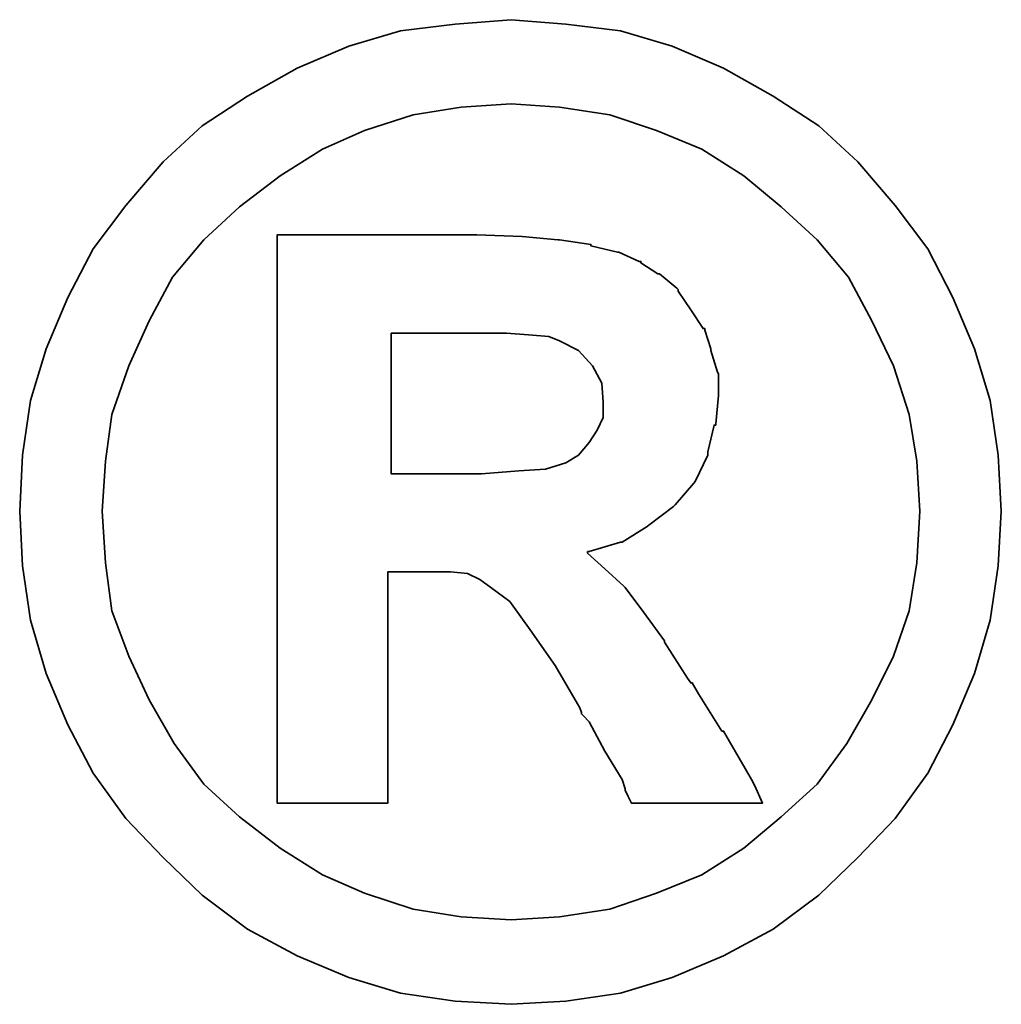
# Model space of a CAD drawing. Header units: inches. Extents: x -202 to 3216, y -974 to 737.
# Tile 51 of 54: x 355.83 to 357.92, y 238.95 to 241.05. Entities that reach past the tile are written whole.
import ezdxf

# ---------------------------------------------------------------- set-up
doc = ezdxf.new("R2010")
doc.units = ezdxf.units.IN
doc.header["$LTSCALE"] = 2
doc.header["$MEASUREMENT"] = 0
doc.layers.add('DIM', color=4, linetype='Continuous')
doc.layers.add('layer 1', color=7, linetype='Continuous')

# ---------------------------------------------------------------- blocks, each defined once
blk = doc.blocks.new('TBI MOTION logo(完整正式版)')
at = {"layer": 'layer 1', "color": 22, "lineweight": 35}
for points, knots in [([(81.20634, 4.98624), (81.20634, 4.98624), (81.18649, 5.32862), (81.18649, 5.32862), (81.18649, 5.32862), (81.18649, 5.32862), (81.13886, 5.66206), (81.13886, 5.66206), (81.13886, 5.66206), (81.13886, 5.66206), (81.04359, 5.97764), (81.04359, 5.97764), (81.04359, 5.97764), (81.04359, 5.97764), (80.91061, 6.29124), (80.91061, 6.29124), (80.91061, 6.29124), (80.91061, 6.29124), (80.75778, 6.58697), (80.75778, 6.58697), (80.75778, 6.58697), (80.75778, 6.58697), (80.5593, 6.85294), (80.5593, 6.85294), (80.5593, 6.85294), (80.5593, 6.85294), (80.33105, 7.1189), (80.33105, 7.1189), (80.33105, 7.1189), (80.33105, 7.1189), (80.09287, 7.33921), (80.09287, 7.33921), (80.09287, 7.33921), (80.09287, 7.33921), (79.815, 7.51982), (79.815, 7.51982), (79.815, 7.51982), (79.815, 7.51982), (79.51133, 7.69051), (79.51133, 7.69051), (79.51133, 7.69051), (79.51133, 7.69051), (79.19773, 7.8235), (79.19773, 7.8235), (79.19773, 7.8235), (79.19773, 7.8235), (78.88215, 7.91877), (78.88215, 7.91877), (78.88215, 7.91877), (78.88215, 7.91877), (78.54871, 7.95846), (78.54871, 7.95846), (78.54871, 7.95846), (78.54871, 7.95846), (78.21526, 7.98625), (78.21526, 7.98625), (78.21526, 7.98625), (78.21526, 7.98625), (77.87388, 7.95846), (77.87388, 7.95846), (77.87388, 7.95846), (77.87388, 7.95846), (77.54044, 7.91877), (77.54044, 7.91877), (77.54044, 7.91877), (77.54044, 7.91877), (77.22485, 7.8235), (77.22485, 7.8235), (77.22485, 7.8235), (77.22485, 7.8235), (76.91027, 7.69051), (76.91027, 7.69051), (76.91027, 7.69051), (76.91027, 7.69051), (76.6056, 7.51982), (76.6056, 7.51982), (76.6056, 7.51982), (76.6056, 7.51982), (76.32972, 7.33921), (76.32972, 7.33921), (76.32972, 7.33921), (76.32972, 7.33921), (76.09154, 7.1189), (76.09154, 7.1189), (76.09154, 7.1189), (76.09154, 7.1189), (75.86329, 6.85294), (75.86329, 6.85294), (75.86329, 6.85294), (75.86329, 6.85294), (75.66382, 6.58697), (75.66382, 6.58697), (75.66382, 6.58697), (75.66382, 6.58697), (75.51099, 6.29124), (75.51099, 6.29124), (75.51099, 6.29124), (75.51099, 6.29124), (75.37702, 5.97764), (75.37702, 5.97764), (75.37702, 5.97764), (75.37702, 5.97764), (75.28175, 5.66206), (75.28175, 5.66206), (75.28175, 5.66206), (75.28175, 5.66206), (75.23411, 5.32862), (75.23411, 5.32862), (75.23411, 5.32862), (75.23411, 5.32862), (75.21625, 4.98624), (75.21625, 4.98624), (75.21625, 4.98624), (75.21625, 4.98624), (75.23411, 4.6528), (75.23411, 4.6528), (75.23411, 4.6528), (75.23411, 4.6528), (75.28175, 4.32035), (75.28175, 4.32035), (75.28175, 4.32035), (75.28175, 4.32035), (75.37702, 3.99583), (75.37702, 3.99583), (75.37702, 3.99583), (75.37702, 3.99583), (75.51099, 3.68224), (75.51099, 3.68224), (75.51099, 3.68224), (75.51099, 3.68224), (75.66382, 3.38749), (75.66382, 3.38749), (75.66382, 3.38749), (75.66382, 3.38749), (75.86329, 3.10963), (75.86329, 3.10963), (75.86329, 3.10963), (75.86329, 3.10963), (76.09154, 2.87145), (76.09154, 2.87145), (76.09154, 2.87145), (76.09154, 2.87145), (76.32972, 2.6432), (76.32972, 2.6432), (76.32972, 2.6432), (76.32972, 2.6432), (76.6056, 2.43381), (76.6056, 2.43381), (76.6056, 2.43381), (76.6056, 2.43381), (76.91027, 2.27205), (76.91027, 2.27205), (76.91027, 2.27205), (76.91027, 2.27205), (77.22485, 2.13906), (77.22485, 2.13906), (77.22485, 2.13906), (77.22485, 2.13906), (77.54044, 2.0438), (77.54044, 2.0438), (77.54044, 2.0438), (77.54044, 2.0438), (77.87388, 1.99616), (77.87388, 1.99616), (77.87388, 1.99616), (77.87388, 1.99616), (78.21526, 1.97631), (78.21526, 1.97631), (78.21526, 1.97631), (78.21526, 1.97631), (78.54871, 1.99616), (78.54871, 1.99616), (78.54871, 1.99616), (78.54871, 1.99616), (78.88215, 2.0438), (78.88215, 2.0438), (78.88215, 2.0438), (78.88215, 2.0438), (79.19773, 2.13906), (79.19773, 2.13906), (79.19773, 2.13906), (79.19773, 2.13906), (79.51133, 2.27205), (79.51133, 2.27205), (79.51133, 2.27205), (79.51133, 2.27205), (79.815, 2.43381), (79.815, 2.43381), (79.815, 2.43381), (79.815, 2.43381), (80.09287, 2.6432), (80.09287, 2.6432), (80.09287, 2.6432), (80.09287, 2.6432), (80.33105, 2.87145), (80.33105, 2.87145), (80.33105, 2.87145), (80.33105, 2.87145), (80.5593, 3.10963), (80.5593, 3.10963), (80.5593, 3.10963), (80.5593, 3.10963), (80.75778, 3.38749), (80.75778, 3.38749), (80.75778, 3.38749), (80.75778, 3.38749), (80.91061, 3.68224), (80.91061, 3.68224), (80.91061, 3.68224), (80.91061, 3.68224), (81.04359, 3.99583), (81.04359, 3.99583), (81.04359, 3.99583), (81.04359, 3.99583), (81.13886, 4.32035), (81.13886, 4.32035), (81.13886, 4.32035), (81.13886, 4.32035), (81.18649, 4.6528), (81.18649, 4.6528), (81.18649, 4.6528), (81.18649, 4.6528), (81.20634, 4.98624), (81.20634, 4.98624)], [0, 0, 0, 0, 0.0178571, 0.0178571, 0.0178571, 0.0178571, 0.0357143, 0.0357143, 0.0357143, 0.0357143, 0.0535714, 0.0535714, 0.0535714, 0.0535714, 0.0714286, 0.0714286, 0.0714286, 0.0714286, 0.0892857, 0.0892857, 0.0892857, 0.0892857, 0.1071429, 0.1071429, 0.1071429, 0.1071429, 0.125, 0.125, 0.125, 0.125, 0.1428571, 0.1428571, 0.1428571, 0.1428571, 0.1607143, 0.1607143, 0.1607143, 0.1607143, 0.1785714, 0.1785714, 0.1785714, 0.1785714, 0.1964286, 0.1964286, 0.1964286, 0.1964286, 0.2142857, 0.2142857, 0.2142857, 0.2142857, 0.2321429, 0.2321429, 0.2321429, 0.2321429, 0.25, 0.25, 0.25, 0.25, 0.2678571, 0.2678571, 0.2678571, 0.2678571, 0.2857143, 0.2857143, 0.2857143, 0.2857143, 0.3035714, 0.3035714, 0.3035714, 0.3035714, 0.3214286, 0.3214286, 0.3214286, 0.3214286, 0.3392857, 0.3392857, 0.3392857, 0.3392857, 0.3571429, 0.3571429, 0.3571429, 0.3571429, 0.375, 0.375, 0.375, 0.375, 0.3928571, 0.3928571, 0.3928571, 0.3928571, 0.4107143, 0.4107143, 0.4107143, 0.4107143, 0.4285714, 0.4285714, 0.4285714, 0.4285714, 0.4464286, 0.4464286, 0.4464286, 0.4464286, 0.4642857, 0.4642857, 0.4642857, 0.4642857, 0.4821429, 0.4821429, 0.4821429, 0.4821429, 0.5, 0.5, 0.5, 0.5, 0.5178571, 0.5178571, 0.5178571, 0.5178571, 0.5357143, 0.5357143, 0.5357143, 0.5357143, 0.5535714, 0.5535714, 0.5535714, 0.5535714, 0.5714286, 0.5714286, 0.5714286, 0.5714286, 0.5892857, 0.5892857, 0.5892857, 0.5892857, 0.6071429, 0.6071429, 0.6071429, 0.6071429, 0.625, 0.625, 0.625, 0.625, 0.6428571, 0.6428571, 0.6428571, 0.6428571, 0.6607143, 0.6607143, 0.6607143, 0.6607143, 0.6785714, 0.6785714, 0.6785714, 0.6785714, 0.6964286, 0.6964286, 0.6964286, 0.6964286, 0.7142857, 0.7142857, 0.7142857, 0.7142857, 0.7321429, 0.7321429, 0.7321429, 0.7321429, 0.75, 0.75, 0.75, 0.75, 0.7678571, 0.7678571, 0.7678571, 0.7678571, 0.7857143, 0.7857143, 0.7857143, 0.7857143, 0.8035714, 0.8035714, 0.8035714, 0.8035714, 0.8214286, 0.8214286, 0.8214286, 0.8214286, 0.8392857, 0.8392857, 0.8392857, 0.8392857, 0.8571429, 0.8571429, 0.8571429, 0.8571429, 0.875, 0.875, 0.875, 0.875, 0.8928571, 0.8928571, 0.8928571, 0.8928571, 0.9107143, 0.9107143, 0.9107143, 0.9107143, 0.9285714, 0.9285714, 0.9285714, 0.9285714, 0.9464286, 0.9464286, 0.9464286, 0.9464286, 0.9642857, 0.9642857, 0.9642857, 0.9642857, 0.9821429, 0.9821429, 0.9821429, 0.9821429, 1, 1, 1, 1]), ([(80.71014, 4.98624), (80.71014, 4.98624), (80.69129, 5.29091), (80.69129, 5.29091), (80.69129, 5.29091), (80.69129, 5.29091), (80.64464, 5.57672), (80.64464, 5.57672), (80.64464, 5.57672), (80.64464, 5.57672), (80.54937, 5.87245), (80.54937, 5.87245), (80.54937, 5.87245), (80.54937, 5.87245), (80.41639, 6.14833), (80.41639, 6.14833), (80.41639, 6.14833), (80.41639, 6.14833), (80.27349, 6.41429), (80.27349, 6.41429), (80.27349, 6.41429), (80.27349, 6.41429), (80.08295, 6.64255), (80.08295, 6.64255), (80.08295, 6.64255), (80.08295, 6.64255), (79.86264, 6.84301), (79.86264, 6.84301), (79.86264, 6.84301), (79.86264, 6.84301), (79.63439, 7.03355), (79.63439, 7.03355), (79.63439, 7.03355), (79.63439, 7.03355), (79.37835, 7.1963), (79.37835, 7.1963), (79.37835, 7.1963), (79.37835, 7.1963), (79.10246, 7.30944), (79.10246, 7.30944), (79.10246, 7.30944), (79.10246, 7.30944), (78.81665, 7.40471), (78.81665, 7.40471), (78.81665, 7.40471), (78.81665, 7.40471), (78.511, 7.45234), (78.511, 7.45234), (78.511, 7.45234), (78.511, 7.45234), (78.21526, 7.47219), (78.21526, 7.47219), (78.21526, 7.47219), (78.21526, 7.47219), (77.9106, 7.45234), (77.9106, 7.45234), (77.9106, 7.45234), (77.9106, 7.45234), (77.61685, 7.40471), (77.61685, 7.40471), (77.61685, 7.40471), (77.61685, 7.40471), (77.32012, 7.30944), (77.32012, 7.30944), (77.32012, 7.30944), (77.32012, 7.30944), (77.06309, 7.1963), (77.06309, 7.1963), (77.06309, 7.1963), (77.06309, 7.1963), (76.80606, 7.03355), (76.80606, 7.03355), (76.80606, 7.03355), (76.80606, 7.03355), (76.55797, 6.84301), (76.55797, 6.84301), (76.55797, 6.84301), (76.55797, 6.84301), (76.34063, 6.64255), (76.34063, 6.64255), (76.34063, 6.64255), (76.34063, 6.64255), (76.1491, 6.41429), (76.1491, 6.41429), (76.1491, 6.41429), (76.1491, 6.41429), (76.0062, 6.14833), (76.0062, 6.14833), (76.0062, 6.14833), (76.0062, 6.14833), (75.88314, 5.87245), (75.88314, 5.87245), (75.88314, 5.87245), (75.88314, 5.87245), (75.77794, 5.57672), (75.77794, 5.57672), (75.77794, 5.57672), (75.77794, 5.57672), (75.73924, 5.29091), (75.73924, 5.29091), (75.73924, 5.29091), (75.73924, 5.29091), (75.72039, 4.98624), (75.72039, 4.98624), (75.72039, 4.98624), (75.72039, 4.98624), (75.73924, 4.67165), (75.73924, 4.67165), (75.73924, 4.67165), (75.73924, 4.67165), (75.77794, 4.37791), (75.77794, 4.37791), (75.77794, 4.37791), (75.77794, 4.37791), (75.88314, 4.10102), (75.88314, 4.10102), (75.88314, 4.10102), (75.88314, 4.10102), (76.0062, 3.83407), (76.0062, 3.83407), (76.0062, 3.83407), (76.0062, 3.83407), (76.15902, 3.56811), (76.15902, 3.56811), (76.15902, 3.56811), (76.15902, 3.56811), (76.34063, 3.32001), (76.34063, 3.32001), (76.34063, 3.32001), (76.34063, 3.32001), (76.55797, 3.11955), (76.55797, 3.11955), (76.55797, 3.11955), (76.55797, 3.11955), (76.80606, 2.92901), (76.80606, 2.92901), (76.80606, 2.92901), (76.80606, 2.92901), (77.06309, 2.76725), (77.06309, 2.76725), (77.06309, 2.76725), (77.06309, 2.76725), (77.32012, 2.65412), (77.32012, 2.65412), (77.32012, 2.65412), (77.32012, 2.65412), (77.61685, 2.55786), (77.61685, 2.55786), (77.61685, 2.55786), (77.61685, 2.55786), (77.9106, 2.51022), (77.9106, 2.51022), (77.9106, 2.51022), (77.9106, 2.51022), (78.21526, 2.49137), (78.21526, 2.49137), (78.21526, 2.49137), (78.21526, 2.49137), (78.511, 2.51022), (78.511, 2.51022), (78.511, 2.51022), (78.511, 2.51022), (78.81665, 2.55786), (78.81665, 2.55786), (78.81665, 2.55786), (78.81665, 2.55786), (79.10246, 2.65412), (79.10246, 2.65412), (79.10246, 2.65412), (79.10246, 2.65412), (79.37835, 2.76725), (79.37835, 2.76725), (79.37835, 2.76725), (79.37835, 2.76725), (79.63439, 2.92901), (79.63439, 2.92901), (79.63439, 2.92901), (79.63439, 2.92901), (79.86264, 3.11955), (79.86264, 3.11955), (79.86264, 3.11955), (79.86264, 3.11955), (80.08295, 3.32001), (80.08295, 3.32001), (80.08295, 3.32001), (80.08295, 3.32001), (80.26356, 3.56811), (80.26356, 3.56811), (80.26356, 3.56811), (80.26356, 3.56811), (80.41639, 3.83407), (80.41639, 3.83407), (80.41639, 3.83407), (80.41639, 3.83407), (80.54937, 4.10102), (80.54937, 4.10102), (80.54937, 4.10102), (80.54937, 4.10102), (80.64464, 4.37791), (80.64464, 4.37791), (80.64464, 4.37791), (80.64464, 4.37791), (80.69129, 4.67165), (80.69129, 4.67165), (80.69129, 4.67165), (80.69129, 4.67165), (80.71014, 4.98624), (80.71014, 4.98624)], [0, 0, 0, 0, 0.0192308, 0.0192308, 0.0192308, 0.0192308, 0.0384615, 0.0384615, 0.0384615, 0.0384615, 0.0576923, 0.0576923, 0.0576923, 0.0576923, 0.0769231, 0.0769231, 0.0769231, 0.0769231, 0.0961538, 0.0961538, 0.0961538, 0.0961538, 0.1153846, 0.1153846, 0.1153846, 0.1153846, 0.1346154, 0.1346154, 0.1346154, 0.1346154, 0.1538462, 0.1538462, 0.1538462, 0.1538462, 0.1730769, 0.1730769, 0.1730769, 0.1730769, 0.1923077, 0.1923077, 0.1923077, 0.1923077, 0.2115385, 0.2115385, 0.2115385, 0.2115385, 0.2307692, 0.2307692, 0.2307692, 0.2307692, 0.25, 0.25, 0.25, 0.25, 0.2692308, 0.2692308, 0.2692308, 0.2692308, 0.2884615, 0.2884615, 0.2884615, 0.2884615, 0.3076923, 0.3076923, 0.3076923, 0.3076923, 0.3269231, 0.3269231, 0.3269231, 0.3269231, 0.3461538, 0.3461538, 0.3461538, 0.3461538, 0.3653846, 0.3653846, 0.3653846, 0.3653846, 0.3846154, 0.3846154, 0.3846154, 0.3846154, 0.4038462, 0.4038462, 0.4038462, 0.4038462, 0.4230769, 0.4230769, 0.4230769, 0.4230769, 0.4423077, 0.4423077, 0.4423077, 0.4423077, 0.4615385, 0.4615385, 0.4615385, 0.4615385, 0.4807692, 0.4807692, 0.4807692, 0.4807692, 0.5, 0.5, 0.5, 0.5, 0.5192308, 0.5192308, 0.5192308, 0.5192308, 0.5384615, 0.5384615, 0.5384615, 0.5384615, 0.5576923, 0.5576923, 0.5576923, 0.5576923, 0.5769231, 0.5769231, 0.5769231, 0.5769231, 0.5961538, 0.5961538, 0.5961538, 0.5961538, 0.6153846, 0.6153846, 0.6153846, 0.6153846, 0.6346154, 0.6346154, 0.6346154, 0.6346154, 0.6538462, 0.6538462, 0.6538462, 0.6538462, 0.6730769, 0.6730769, 0.6730769, 0.6730769, 0.6923077, 0.6923077, 0.6923077, 0.6923077, 0.7115385, 0.7115385, 0.7115385, 0.7115385, 0.7307692, 0.7307692, 0.7307692, 0.7307692, 0.75, 0.75, 0.75, 0.75, 0.7692308, 0.7692308, 0.7692308, 0.7692308, 0.7884615, 0.7884615, 0.7884615, 0.7884615, 0.8076923, 0.8076923, 0.8076923, 0.8076923, 0.8269231, 0.8269231, 0.8269231, 0.8269231, 0.8461538, 0.8461538, 0.8461538, 0.8461538, 0.8653846, 0.8653846, 0.8653846, 0.8653846, 0.8846154, 0.8846154, 0.8846154, 0.8846154, 0.9038462, 0.9038462, 0.9038462, 0.9038462, 0.9230769, 0.9230769, 0.9230769, 0.9230769, 0.9423077, 0.9423077, 0.9423077, 0.9423077, 0.9615385, 0.9615385, 0.9615385, 0.9615385, 0.9807692, 0.9807692, 0.9807692, 0.9807692, 1, 1, 1, 1]), ([(76.78721, 3.2823), (76.78721, 3.2823), (76.78721, 3.32001), (76.78721, 3.32001), (76.78721, 3.32001), (76.78721, 3.32001), (76.78721, 3.42422), (76.78721, 3.42422), (76.78721, 3.42422), (76.78721, 3.42422), (76.78721, 3.59689), (76.78721, 3.59689), (76.78721, 3.59689), (76.78721, 3.59689), (76.78721, 3.80529), (76.78721, 3.80529), (76.78721, 3.80529), (76.78721, 3.80529), (76.78721, 4.0524), (76.78721, 4.0524), (76.78721, 4.0524), (76.78721, 4.0524), (76.78721, 4.32035), (76.78721, 4.32035), (76.78721, 4.32035), (76.78721, 4.32035), (76.78721, 4.92868), (76.78721, 4.92868), (76.78721, 4.92868), (76.78721, 4.92868), (76.78721, 5.53801), (76.78721, 5.53801), (76.78721, 5.53801), (76.78721, 5.53801), (76.78721, 5.82482), (76.78721, 5.82482), (76.78721, 5.82482), (76.78721, 5.82482), (76.78721, 6.07291), (76.78721, 6.07291), (76.78721, 6.07291), (76.78721, 6.07291), (76.78721, 6.30017), (76.78721, 6.30017), (76.78721, 6.30017), (76.78721, 6.30017), (76.78721, 6.45399), (76.78721, 6.45399), (76.78721, 6.45399), (76.78721, 6.45399), (76.78721, 6.5572), (76.78721, 6.5572), (76.78721, 6.5572), (76.78721, 6.5572), (76.78721, 6.59689), (76.78721, 6.59689), (76.78721, 6.59689), (76.78721, 6.59689), (76.78721, 6.67232), (76.78721, 6.67232), (76.78721, 6.67232), (76.78721, 6.67232), (76.8537, 6.67232), (76.8537, 6.67232), (76.8537, 6.67232), (76.8537, 6.67232), (76.87355, 6.67232), (76.87355, 6.67232), (76.87355, 6.67232), (76.87355, 6.67232), (76.91027, 6.67232), (76.91027, 6.67232), (76.91027, 6.67232), (76.91027, 6.67232), (77.04424, 6.67232), (77.04424, 6.67232), (77.04424, 6.67232), (77.04424, 6.67232), (77.22485, 6.67232), (77.22485, 6.67232), (77.22485, 6.67232), (77.22485, 6.67232), (77.43524, 6.67232), (77.43524, 6.67232), (77.43524, 6.67232), (77.43524, 6.67232), (77.65357, 6.67232), (77.65357, 6.67232), (77.65357, 6.67232), (77.65357, 6.67232), (77.82625, 6.67232), (77.82625, 6.67232), (77.82625, 6.67232), (77.82625, 6.67232), (77.94037, 6.67232), (77.94037, 6.67232), (77.94037, 6.67232), (77.94037, 6.67232), (77.97709, 6.67232), (77.97709, 6.67232), (77.97709, 6.67232), (77.97709, 6.67232), (77.99694, 6.67232), (77.99694, 6.67232), (77.99694, 6.67232), (77.99694, 6.67232), (78.00686, 6.67232), (78.00686, 6.67232), (78.00686, 6.67232), (78.00686, 6.67232), (78.28275, 6.6624), (78.28275, 6.6624), (78.28275, 6.6624), (78.28275, 6.6624), (78.50107, 6.64255), (78.50107, 6.64255), (78.50107, 6.64255), (78.50107, 6.64255), (78.511, 6.64255), (78.511, 6.64255), (78.511, 6.64255), (78.511, 6.64255), (78.70154, 6.61476), (78.70154, 6.61476), (78.70154, 6.61476), (78.70154, 6.61476), (78.70154, 6.60483), (78.70154, 6.60483), (78.70154, 6.60483), (78.70154, 6.60483), (78.86429, 6.56713), (78.86429, 6.56713), (78.86429, 6.56713), (78.86429, 6.56713), (78.87223, 6.56713), (78.87223, 6.56713), (78.87223, 6.56713), (78.87223, 6.56713), (78.99727, 6.51056), (78.99727, 6.51056), (78.99727, 6.51056), (78.99727, 6.51056), (79.00719, 6.51056), (79.00719, 6.51056), (79.00719, 6.51056), (79.00719, 6.51056), (79.00719, 6.50162), (79.00719, 6.50162), (79.00719, 6.50162), (79.00719, 6.50162), (79.1104, 6.43415), (79.1104, 6.43415), (79.1104, 6.43415), (79.1104, 6.43415), (79.12132, 6.43415), (79.12132, 6.43415), (79.12132, 6.43415), (79.12132, 6.43415), (79.22552, 6.34781), (79.22552, 6.34781), (79.22552, 6.34781), (79.22552, 6.34781), (79.23544, 6.33888), (79.23544, 6.33888), (79.23544, 6.33888), (79.23544, 6.33888), (79.23544, 6.32895), (79.23544, 6.32895), (79.23544, 6.32895), (79.23544, 6.32895), (79.31087, 6.21483), (79.31087, 6.21483), (79.31087, 6.21483), (79.31087, 6.21483), (79.38629, 6.1007), (79.38629, 6.1007), (79.38629, 6.1007), (79.38629, 6.1007), (79.3972, 6.1007), (79.3972, 6.1007), (79.3972, 6.1007), (79.3972, 6.1007), (79.3972, 6.09078), (79.3972, 6.09078), (79.3972, 6.09078), (79.3972, 6.09078), (79.43392, 5.97764), (79.43392, 5.97764), (79.43392, 5.97764), (79.43392, 5.97764), (79.43392, 5.96772), (79.43392, 5.96772), (79.43392, 5.96772), (79.43392, 5.96772), (79.47362, 5.83474), (79.47362, 5.83474), (79.47362, 5.83474), (79.47362, 5.83474), (79.48156, 5.82482), (79.48156, 5.82482), (79.48156, 5.82482), (79.48156, 5.82482), (79.48156, 5.69977), (79.48156, 5.69977), (79.48156, 5.69977), (79.48156, 5.69977), (79.48156, 5.69183), (79.48156, 5.69183), (79.48156, 5.69183), (79.48156, 5.69183), (79.4637, 5.51915), (79.4637, 5.51915), (79.4637, 5.51915), (79.4637, 5.51915), (79.4637, 5.51122), (79.4637, 5.51122), (79.4637, 5.51122), (79.4637, 5.51122), (79.45377, 5.51122), (79.45377, 5.51122), (79.45377, 5.51122), (79.45377, 5.51122), (79.41507, 5.34847), (79.41507, 5.34847), (79.41507, 5.34847), (79.41507, 5.34847), (79.41507, 5.33854), (79.41507, 5.33854), (79.41507, 5.33854), (79.41507, 5.33854), (79.41507, 5.32862), (79.41507, 5.32862), (79.41507, 5.32862), (79.41507, 5.32862), (79.33865, 5.16785), (79.33865, 5.16785), (79.33865, 5.16785), (79.33865, 5.16785), (79.33071, 5.15693), (79.33071, 5.15693), (79.33071, 5.15693), (79.33071, 5.15693), (79.2156, 5.02495), (79.2156, 5.02495), (79.2156, 5.02495), (79.2156, 5.02495), (79.20567, 5.01502), (79.20567, 5.01502), (79.20567, 5.01502), (79.20567, 5.01502), (79.05483, 4.89991), (79.05483, 4.89991), (79.05483, 4.89991), (79.05483, 4.89991), (79.04491, 4.89197), (79.04491, 4.89197), (79.04491, 4.89197), (79.04491, 4.89197), (78.89208, 4.7967), (78.89208, 4.7967), (78.89208, 4.7967), (78.89208, 4.7967), (78.88215, 4.7967), (78.88215, 4.7967), (78.88215, 4.7967), (78.88215, 4.7967), (78.69161, 4.73913), (78.69161, 4.73913), (78.69161, 4.73913), (78.69161, 4.73913), (78.68169, 4.73913), (78.68169, 4.73913), (78.68169, 4.73913), (78.68169, 4.73913), (78.68169, 4.72921), (78.68169, 4.72921), (78.68169, 4.72921), (78.68169, 4.72921), (78.78688, 4.63394), (78.78688, 4.63394), (78.78688, 4.63394), (78.78688, 4.63394), (78.902, 4.52875), (78.902, 4.52875), (78.902, 4.52875), (78.902, 4.52875), (78.91093, 4.52081), (78.91093, 4.52081), (78.91093, 4.52081), (78.91093, 4.52081), (79.02506, 4.36798), (79.02506, 4.36798), (79.02506, 4.36798), (79.02506, 4.36798), (79.1501, 4.1953), (79.1501, 4.1953), (79.1501, 4.1953), (79.1501, 4.1953), (79.1501, 4.18736), (79.1501, 4.18736), (79.1501, 4.18736), (79.1501, 4.18736), (79.29201, 3.96705), (79.29201, 3.96705), (79.29201, 3.96705), (79.29201, 3.96705), (79.31087, 3.93828), (79.31087, 3.93828), (79.31087, 3.93828), (79.31087, 3.93828), (79.32079, 3.93828), (79.32079, 3.93828), (79.32079, 3.93828), (79.32079, 3.93828), (79.3585, 3.87178), (79.3585, 3.87178), (79.3585, 3.87178), (79.3585, 3.87178), (79.50141, 3.64353), (79.50141, 3.64353), (79.50141, 3.64353), (79.50141, 3.64353), (79.51133, 3.64353), (79.51133, 3.64353), (79.51133, 3.64353), (79.51133, 3.64353), (79.64431, 3.41528), (79.64431, 3.41528), (79.64431, 3.41528), (79.64431, 3.41528), (79.68202, 3.3478), (79.68202, 3.3478), (79.68202, 3.3478), (79.68202, 3.3478), (79.70187, 3.31009), (79.70187, 3.31009), (79.70187, 3.31009), (79.70187, 3.31009), (79.7495, 3.2049), (79.7495, 3.2049), (79.7495, 3.2049), (79.7495, 3.2049), (79.64431, 3.2049), (79.64431, 3.2049), (79.64431, 3.2049), (79.64431, 3.2049), (79.62546, 3.2049), (79.62546, 3.2049), (79.62546, 3.2049), (79.62546, 3.2049), (79.53912, 3.2049), (79.53912, 3.2049), (79.53912, 3.2049), (79.53912, 3.2049), (79.31087, 3.2049), (79.31087, 3.2049), (79.31087, 3.2049), (79.31087, 3.2049), (79.08262, 3.2049), (79.08262, 3.2049), (79.08262, 3.2049), (79.08262, 3.2049), (79.00719, 3.2049), (79.00719, 3.2049), (79.00719, 3.2049), (79.00719, 3.2049), (78.98735, 3.2049), (78.98735, 3.2049), (78.98735, 3.2049), (78.98735, 3.2049), (78.94964, 3.2049), (78.94964, 3.2049), (78.94964, 3.2049), (78.94964, 3.2049), (78.92979, 3.24459), (78.92979, 3.24459), (78.92979, 3.24459), (78.92979, 3.24459), (78.91093, 3.2823), (78.91093, 3.2823), (78.91093, 3.2823), (78.91093, 3.2823), (78.91093, 3.29223), (78.91093, 3.29223), (78.91093, 3.29223), (78.91093, 3.29223), (78.89208, 3.3478), (78.89208, 3.3478), (78.89208, 3.3478), (78.89208, 3.3478), (78.78688, 3.52048), (78.78688, 3.52048), (78.78688, 3.52048), (78.78688, 3.52048), (78.69161, 3.7001), (78.69161, 3.7001), (78.69161, 3.7001), (78.69161, 3.7001), (78.6539, 3.7388), (78.6539, 3.7388), (78.6539, 3.7388), (78.6539, 3.7388), (78.64398, 3.74873), (78.64398, 3.74873), (78.64398, 3.74873), (78.64398, 3.74873), (78.64398, 3.75766), (78.64398, 3.75766), (78.64398, 3.75766), (78.64398, 3.75766), (78.63405, 3.78644), (78.63405, 3.78644), (78.63405, 3.78644), (78.63405, 3.78644), (78.48321, 4.04347), (78.48321, 4.04347), (78.48321, 4.04347), (78.48321, 4.04347), (78.33038, 4.2618), (78.33038, 4.2618), (78.33038, 4.2618), (78.33038, 4.2618), (78.20732, 4.43447), (78.20732, 4.43447), (78.20732, 4.43447), (78.20732, 4.43447), (78.09221, 4.52081), (78.09221, 4.52081), (78.09221, 4.52081), (78.09221, 4.52081), (78.02472, 4.56845), (78.02472, 4.56845), (78.02472, 4.56845), (78.02472, 4.56845), (77.9493, 4.60616), (77.9493, 4.60616), (77.9493, 4.60616), (77.9493, 4.60616), (77.8451, 4.61608), (77.8451, 4.61608), (77.8451, 4.61608), (77.8451, 4.61608), (77.71113, 4.61608), (77.71113, 4.61608), (77.71113, 4.61608), (77.71113, 4.61608), (77.69128, 4.61608), (77.69128, 4.61608), (77.69128, 4.61608), (77.69128, 4.61608), (77.67342, 4.61608), (77.67342, 4.61608), (77.67342, 4.61608), (77.67342, 4.61608), (77.5583, 4.61608), (77.5583, 4.61608), (77.5583, 4.61608), (77.5583, 4.61608), (77.46303, 4.61608), (77.46303, 4.61608), (77.46303, 4.61608), (77.46303, 4.61608), (77.46303, 4.54761), (77.46303, 4.54761), (77.46303, 4.54761), (77.46303, 4.54761), (77.46303, 4.47318), (77.46303, 4.47318), (77.46303, 4.47318), (77.46303, 4.47318), (77.46303, 4.24294), (77.46303, 4.24294), (77.46303, 4.24294), (77.46303, 4.24294), (77.46303, 3.99583), (77.46303, 3.99583), (77.46303, 3.99583), (77.46303, 3.99583), (77.46303, 3.72888), (77.46303, 3.72888), (77.46303, 3.72888), (77.46303, 3.72888), (77.46303, 3.51055), (77.46303, 3.51055), (77.46303, 3.51055), (77.46303, 3.51055), (77.46303, 3.42422), (77.46303, 3.42422), (77.46303, 3.42422), (77.46303, 3.42422), (77.46303, 3.35773), (77.46303, 3.35773), (77.46303, 3.35773), (77.46303, 3.35773), (77.46303, 3.30017), (77.46303, 3.30017), (77.46303, 3.30017), (77.46303, 3.30017), (77.46303, 3.2823), (77.46303, 3.2823), (77.46303, 3.2823), (77.46303, 3.2823), (77.46303, 3.2049), (77.46303, 3.2049), (77.46303, 3.2049), (77.46303, 3.2049), (77.39753, 3.2049), (77.39753, 3.2049), (77.39753, 3.2049), (77.39753, 3.2049), (77.37768, 3.2049), (77.37768, 3.2049), (77.37768, 3.2049), (77.37768, 3.2049), (77.32012, 3.2049), (77.32012, 3.2049), (77.32012, 3.2049), (77.32012, 3.2049), (77.12165, 3.2049), (77.12165, 3.2049), (77.12165, 3.2049), (77.12165, 3.2049), (76.94897, 3.2049), (76.94897, 3.2049), (76.94897, 3.2049), (76.94897, 3.2049), (76.8924, 3.2049), (76.8924, 3.2049), (76.8924, 3.2049), (76.8924, 3.2049), (76.8537, 3.2049), (76.8537, 3.2049), (76.8537, 3.2049), (76.8537, 3.2049), (76.78721, 3.2049), (76.78721, 3.2049), (76.78721, 3.2049), (76.78721, 3.2049), (76.78721, 3.2823), (76.78721, 3.2823)], [0, 0, 0, 0, 0.0074074, 0.0074074, 0.0074074, 0.0074074, 0.0148148, 0.0148148, 0.0148148, 0.0148148, 0.0222222, 0.0222222, 0.0222222, 0.0222222, 0.0296296, 0.0296296, 0.0296296, 0.0296296, 0.037037, 0.037037, 0.037037, 0.037037, 0.0444444, 0.0444444, 0.0444444, 0.0444444, 0.0518519, 0.0518519, 0.0518519, 0.0518519, 0.0592593, 0.0592593, 0.0592593, 0.0592593, 0.0666667, 0.0666667, 0.0666667, 0.0666667, 0.0740741, 0.0740741, 0.0740741, 0.0740741, 0.0814815, 0.0814815, 0.0814815, 0.0814815, 0.0888889, 0.0888889, 0.0888889, 0.0888889, 0.0962963, 0.0962963, 0.0962963, 0.0962963, 0.1037037, 0.1037037, 0.1037037, 0.1037037, 0.1111111, 0.1111111, 0.1111111, 0.1111111, 0.1185185, 0.1185185, 0.1185185, 0.1185185, 0.1259259, 0.1259259, 0.1259259, 0.1259259, 0.1333333, 0.1333333, 0.1333333, 0.1333333, 0.1407407, 0.1407407, 0.1407407, 0.1407407, 0.1481481, 0.1481481, 0.1481481, 0.1481481, 0.1555556, 0.1555556, 0.1555556, 0.1555556, 0.162963, 0.162963, 0.162963, 0.162963, 0.1703704, 0.1703704, 0.1703704, 0.1703704, 0.1777778, 0.1777778, 0.1777778, 0.1777778, 0.1851852, 0.1851852, 0.1851852, 0.1851852, 0.1925926, 0.1925926, 0.1925926, 0.1925926, 0.2, 0.2, 0.2, 0.2, 0.2074074, 0.2074074, 0.2074074, 0.2074074, 0.2148148, 0.2148148, 0.2148148, 0.2148148, 0.2222222, 0.2222222, 0.2222222, 0.2222222, 0.2296296, 0.2296296, 0.2296296, 0.2296296, 0.237037, 0.237037, 0.237037, 0.237037, 0.2444444, 0.2444444, 0.2444444, 0.2444444, 0.2518519, 0.2518519, 0.2518519, 0.2518519, 0.2592593, 0.2592593, 0.2592593, 0.2592593, 0.2666667, 0.2666667, 0.2666667, 0.2666667, 0.2740741, 0.2740741, 0.2740741, 0.2740741, 0.2814815, 0.2814815, 0.2814815, 0.2814815, 0.2888889, 0.2888889, 0.2888889, 0.2888889, 0.2962963, 0.2962963, 0.2962963, 0.2962963, 0.3037037, 0.3037037, 0.3037037, 0.3037037, 0.3111111, 0.3111111, 0.3111111, 0.3111111, 0.3185185, 0.3185185, 0.3185185, 0.3185185, 0.3259259, 0.3259259, 0.3259259, 0.3259259, 0.3333333, 0.3333333, 0.3333333, 0.3333333, 0.3407407, 0.3407407, 0.3407407, 0.3407407, 0.3481481, 0.3481481, 0.3481481, 0.3481481, 0.3555556, 0.3555556, 0.3555556, 0.3555556, 0.362963, 0.362963, 0.362963, 0.362963, 0.3703704, 0.3703704, 0.3703704, 0.3703704, 0.3777778, 0.3777778, 0.3777778, 0.3777778, 0.3851852, 0.3851852, 0.3851852, 0.3851852, 0.3925926, 0.3925926, 0.3925926, 0.3925926, 0.4, 0.4, 0.4, 0.4, 0.4074074, 0.4074074, 0.4074074, 0.4074074, 0.4148148, 0.4148148, 0.4148148, 0.4148148, 0.4222222, 0.4222222, 0.4222222, 0.4222222, 0.4296296, 0.4296296, 0.4296296, 0.4296296, 0.437037, 0.437037, 0.437037, 0.437037, 0.4444444, 0.4444444, 0.4444444, 0.4444444, 0.4518519, 0.4518519, 0.4518519, 0.4518519, 0.4592593, 0.4592593, 0.4592593, 0.4592593, 0.4666667, 0.4666667, 0.4666667, 0.4666667, 0.4740741, 0.4740741, 0.4740741, 0.4740741, 0.4814815, 0.4814815, 0.4814815, 0.4814815, 0.4888889, 0.4888889, 0.4888889, 0.4888889, 0.4962963, 0.4962963, 0.4962963, 0.4962963, 0.5037037, 0.5037037, 0.5037037, 0.5037037, 0.5111111, 0.5111111, 0.5111111, 0.5111111, 0.5185185, 0.5185185, 0.5185185, 0.5185185, 0.5259259, 0.5259259, 0.5259259, 0.5259259, 0.5333333, 0.5333333, 0.5333333, 0.5333333, 0.5407407, 0.5407407, 0.5407407, 0.5407407, 0.5481481, 0.5481481, 0.5481481, 0.5481481, 0.5555556, 0.5555556, 0.5555556, 0.5555556, 0.562963, 0.562963, 0.562963, 0.562963, 0.5703704, 0.5703704, 0.5703704, 0.5703704, 0.5777778, 0.5777778, 0.5777778, 0.5777778, 0.5851852, 0.5851852, 0.5851852, 0.5851852, 0.5925926, 0.5925926, 0.5925926, 0.5925926, 0.6, 0.6, 0.6, 0.6, 0.6074074, 0.6074074, 0.6074074, 0.6074074, 0.6148148, 0.6148148, 0.6148148, 0.6148148, 0.6222222, 0.6222222, 0.6222222, 0.6222222, 0.6296296, 0.6296296, 0.6296296, 0.6296296, 0.637037, 0.637037, 0.637037, 0.637037, 0.6444444, 0.6444444, 0.6444444, 0.6444444, 0.6518519, 0.6518519, 0.6518519, 0.6518519, 0.6592593, 0.6592593, 0.6592593, 0.6592593, 0.6666667, 0.6666667, 0.6666667, 0.6666667, 0.6740741, 0.6740741, 0.6740741, 0.6740741, 0.6814815, 0.6814815, 0.6814815, 0.6814815, 0.6888889, 0.6888889, 0.6888889, 0.6888889, 0.6962963, 0.6962963, 0.6962963, 0.6962963, 0.7037037, 0.7037037, 0.7037037, 0.7037037, 0.7111111, 0.7111111, 0.7111111, 0.7111111, 0.7185185, 0.7185185, 0.7185185, 0.7185185, 0.7259259, 0.7259259, 0.7259259, 0.7259259, 0.7333333, 0.7333333, 0.7333333, 0.7333333, 0.7407407, 0.7407407, 0.7407407, 0.7407407, 0.7481481, 0.7481481, 0.7481481, 0.7481481, 0.7555556, 0.7555556, 0.7555556, 0.7555556, 0.762963, 0.762963, 0.762963, 0.762963, 0.7703704, 0.7703704, 0.7703704, 0.7703704, 0.7777778, 0.7777778, 0.7777778, 0.7777778, 0.7851852, 0.7851852, 0.7851852, 0.7851852, 0.7925926, 0.7925926, 0.7925926, 0.7925926, 0.8, 0.8, 0.8, 0.8, 0.8074074, 0.8074074, 0.8074074, 0.8074074, 0.8148148, 0.8148148, 0.8148148, 0.8148148, 0.8222222, 0.8222222, 0.8222222, 0.8222222, 0.8296296, 0.8296296, 0.8296296, 0.8296296, 0.837037, 0.837037, 0.837037, 0.837037, 0.8444444, 0.8444444, 0.8444444, 0.8444444, 0.8518519, 0.8518519, 0.8518519, 0.8518519, 0.8592593, 0.8592593, 0.8592593, 0.8592593, 0.8666667, 0.8666667, 0.8666667, 0.8666667, 0.8740741, 0.8740741, 0.8740741, 0.8740741, 0.8814815, 0.8814815, 0.8814815, 0.8814815, 0.8888889, 0.8888889, 0.8888889, 0.8888889, 0.8962963, 0.8962963, 0.8962963, 0.8962963, 0.9037037, 0.9037037, 0.9037037, 0.9037037, 0.9111111, 0.9111111, 0.9111111, 0.9111111, 0.9185185, 0.9185185, 0.9185185, 0.9185185, 0.9259259, 0.9259259, 0.9259259, 0.9259259, 0.9333333, 0.9333333, 0.9333333, 0.9333333, 0.9407407, 0.9407407, 0.9407407, 0.9407407, 0.9481481, 0.9481481, 0.9481481, 0.9481481, 0.9555556, 0.9555556, 0.9555556, 0.9555556, 0.962963, 0.962963, 0.962963, 0.962963, 0.9703704, 0.9703704, 0.9703704, 0.9703704, 0.9777778, 0.9777778, 0.9777778, 0.9777778, 0.9851852, 0.9851852, 0.9851852, 0.9851852, 0.9925926, 0.9925926, 0.9925926, 0.9925926, 1, 1, 1, 1]), ([(77.48288, 6.07291), (77.48288, 6.07291), (77.48288, 5.99551), (77.48288, 5.99551), (77.48288, 5.99551), (77.48288, 5.99551), (77.48288, 5.82482), (77.48288, 5.82482), (77.48288, 5.82482), (77.48288, 5.82482), (77.48288, 5.63328), (77.48288, 5.63328), (77.48288, 5.63328), (77.48288, 5.63328), (77.48288, 5.46358), (77.48288, 5.46358), (77.48288, 5.46358), (77.48288, 5.46358), (77.48288, 5.29091), (77.48288, 5.29091), (77.48288, 5.29091), (77.48288, 5.29091), (77.48288, 5.21449), (77.48288, 5.21449), (77.48288, 5.21449), (77.48288, 5.21449), (77.50074, 5.21449), (77.50074, 5.21449), (77.50074, 5.21449), (77.50074, 5.21449), (77.71113, 5.21449), (77.71113, 5.21449), (77.71113, 5.21449), (77.71113, 5.21449), (77.94037, 5.21449), (77.94037, 5.21449), (77.94037, 5.21449), (77.94037, 5.21449), (78.01579, 5.21449), (78.01579, 5.21449), (78.01579, 5.21449), (78.01579, 5.21449), (78.03465, 5.21449), (78.03465, 5.21449), (78.03465, 5.21449), (78.03465, 5.21449), (78.2629, 5.23335), (78.2629, 5.23335), (78.2629, 5.23335), (78.2629, 5.23335), (78.42565, 5.24327), (78.42565, 5.24327), (78.42565, 5.24327), (78.42565, 5.24327), (78.54871, 5.28098), (78.54871, 5.28098), (78.54871, 5.28098), (78.54871, 5.28098), (78.62611, 5.32862), (78.62611, 5.32862), (78.62611, 5.32862), (78.62611, 5.32862), (78.69161, 5.40503), (78.69161, 5.40503), (78.69161, 5.40503), (78.69161, 5.40503), (78.73925, 5.48145), (78.73925, 5.48145), (78.73925, 5.48145), (78.73925, 5.48145), (78.77696, 5.55885), (78.77696, 5.55885), (78.77696, 5.55885), (78.77696, 5.55885), (78.77696, 5.65214), (78.77696, 5.65214), (78.77696, 5.65214), (78.77696, 5.65214), (78.76902, 5.76726), (78.76902, 5.76726), (78.76902, 5.76726), (78.76902, 5.76726), (78.71146, 5.87245), (78.71146, 5.87245), (78.71146, 5.87245), (78.71146, 5.87245), (78.62611, 5.96772), (78.62611, 5.96772), (78.62611, 5.96772), (78.62611, 5.96772), (78.511, 6.02528), (78.511, 6.02528), (78.511, 6.02528), (78.511, 6.02528), (78.44451, 6.05306), (78.44451, 6.05306), (78.44451, 6.05306), (78.44451, 6.05306), (78.32046, 6.06299), (78.32046, 6.06299), (78.32046, 6.06299), (78.32046, 6.06299), (78.18748, 6.07291), (78.18748, 6.07291), (78.18748, 6.07291), (78.18748, 6.07291), (77.99694, 6.07291), (77.99694, 6.07291), (77.99694, 6.07291), (77.99694, 6.07291), (77.97709, 6.07291), (77.97709, 6.07291), (77.97709, 6.07291), (77.97709, 6.07291), (77.90167, 6.07291), (77.90167, 6.07291), (77.90167, 6.07291), (77.90167, 6.07291), (77.69128, 6.07291), (77.69128, 6.07291), (77.69128, 6.07291), (77.69128, 6.07291), (77.50074, 6.07291), (77.50074, 6.07291), (77.50074, 6.07291), (77.50074, 6.07291), (77.48288, 6.07291), (77.48288, 6.07291)], [0, 0, 0, 0, 0.03125, 0.03125, 0.03125, 0.03125, 0.0625, 0.0625, 0.0625, 0.0625, 0.09375, 0.09375, 0.09375, 0.09375, 0.125, 0.125, 0.125, 0.125, 0.15625, 0.15625, 0.15625, 0.15625, 0.1875, 0.1875, 0.1875, 0.1875, 0.21875, 0.21875, 0.21875, 0.21875, 0.25, 0.25, 0.25, 0.25, 0.28125, 0.28125, 0.28125, 0.28125, 0.3125, 0.3125, 0.3125, 0.3125, 0.34375, 0.34375, 0.34375, 0.34375, 0.375, 0.375, 0.375, 0.375, 0.40625, 0.40625, 0.40625, 0.40625, 0.4375, 0.4375, 0.4375, 0.4375, 0.46875, 0.46875, 0.46875, 0.46875, 0.5, 0.5, 0.5, 0.5, 0.53125, 0.53125, 0.53125, 0.53125, 0.5625, 0.5625, 0.5625, 0.5625, 0.59375, 0.59375, 0.59375, 0.59375, 0.625, 0.625, 0.625, 0.625, 0.65625, 0.65625, 0.65625, 0.65625, 0.6875, 0.6875, 0.6875, 0.6875, 0.71875, 0.71875, 0.71875, 0.71875, 0.75, 0.75, 0.75, 0.75, 0.78125, 0.78125, 0.78125, 0.78125, 0.8125, 0.8125, 0.8125, 0.8125, 0.84375, 0.84375, 0.84375, 0.84375, 0.875, 0.875, 0.875, 0.875, 0.90625, 0.90625, 0.90625, 0.90625, 0.9375, 0.9375, 0.9375, 0.9375, 0.96875, 0.96875, 0.96875, 0.96875, 1, 1, 1, 1])]:
    blk.add_open_spline(points, degree=3, knots=knots, dxfattribs=at)

msp = doc.modelspace()

# ---------------------------------------------------------------- block references
at = {"layer": 'DIM', "color": 7, "xscale": 0.3493601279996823, "yscale": 0.3493601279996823, "zscale": 0.3493601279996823}
msp.add_blockref('TBI MOTION logo(完整正式版)', (329.5513, 238.2604), dxfattribs=at)

doc.saveas('drawing.dxf')
